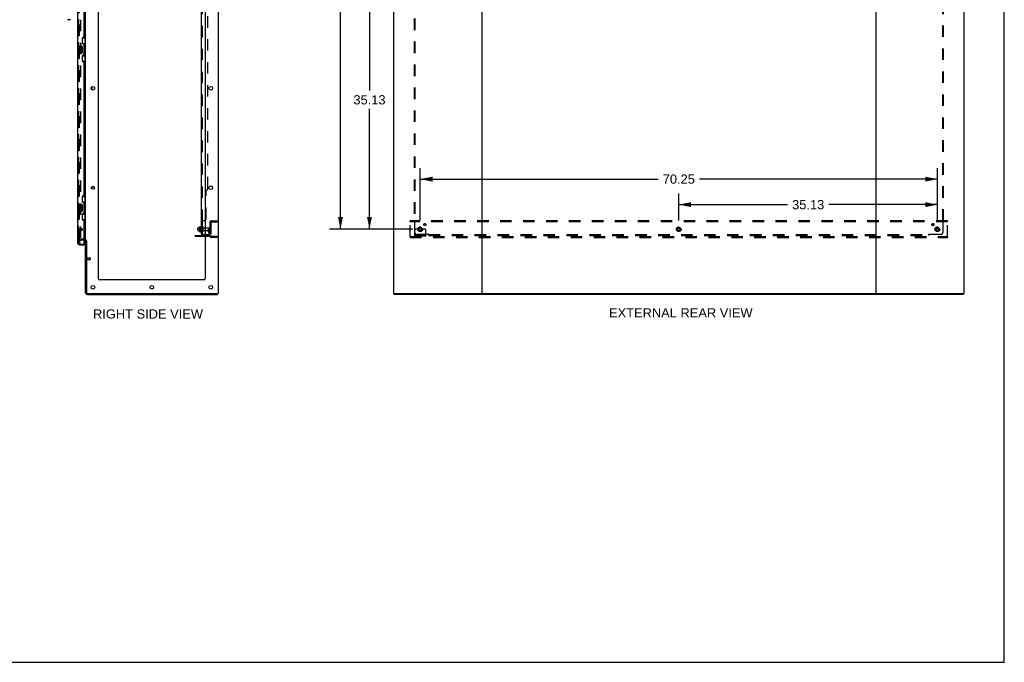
# Model space of a CAD drawing. Header units: inches. Extents: x 0 to 283, y 0 to 183.
# Tile 78 of 116: x 150 to 283, y 0 to 87. Entities that reach past the tile are written whole.
import ezdxf

# ---------------------------------------------------------------- set-up
doc = ezdxf.new("R2010")
doc.units = ezdxf.units.IN
doc.header["$LTSCALE"] = 15.583333
doc.header["$MEASUREMENT"] = 0
doc.linetypes.add('DOT', pattern=[0.2, 0.1, -0.1])
doc.linetypes.add('HIDDEN', pattern=[0.2, 0.1, -0.1])
doc.layers.get('0').update_dxf_attribs({"linetype": 'CONTINUOUS'})
for name, color, linetype in [('DEFAULT_2', 8, 'HIDDEN'), ('DIMENSIONS', 7, 'CONTINUOUS'), ('LEFTHAND_DOOR_ASSEMBLY', 7, 'CONTINUOUS'), ('RIGHTHAND_DOOR_ASSEMBLY', 7, 'CONTINUOUS'), ('SUBPANEL', 7, 'CONTINUOUS')]:
    doc.layers.add(name, color=color, linetype=linetype)
doc.styles.get("Standard").update_dxf_attribs({"font": 'arial.ttf'})
doc.dimstyles.new('DIMSTYLE_1', dxfattribs={"dimtxt": 1.25, "dimasz": 1.666667, "dimexe": 0.09, "dimexo": 0.07, "dimgap": 0.0375, "dimtad": 0, "dimtih": 1, "dimtoh": 1, "dimzin": 4, "dimdsep": 46, "dimtxsty": 'Standard', "dimblk": '_FILLED', "dimblk1": '_FILLED', "dimblk2": '_FILLED', "dimcen": 0.09, "dimadec": 3, "dimazin": 1, "dimtfac": 1, "dimtdec": 3, "dimtofl": 0, "dimtmove": 0, "dimatfit": 3, "dimldrblk": '_FILLED', "dimfxl": 0, "dimtolj": 1, "dimtzin": 4, "dimarcsym": 0})

# ---------------------------------------------------------------- blocks, each defined once
blk = doc.blocks.new('_FILLED')
at = {"color": 0, "linetype": 'ByBlock'}
blk.add_solid([(0, 0), (-1, 0.2), (-1, -0.2)], dxfattribs=at)
blk = doc.blocks.new('*D3')
at = {"layer": 'DIMENSIONS', "color": 2, "linetype": 'Continuous'}
for p, q in [((203, 93.91), (195.6, 93.91)), ((197.1, 93.91), (197.1, 77.6)), ((197.1, 58.79), (197.1, 75.1)), ((203, 58.79), (195.6, 58.79))]:
    blk.add_line(p, q, dxfattribs=at)
at = {"layer": 'DIMENSIONS', "color": 2, "linetype": 'Continuous', "xscale": 1.6666666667, "yscale": 1.6666666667, "zscale": 1.6666666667}
for p, rotation in [((197.1, 93.91), 90), ((197.1, 58.79), 270)]:
    blk.add_blockref('_FILLED', p, dxfattribs=dict(at, rotation=rotation))
at = {"layer": 'DIMENSIONS', "color": 2, "linetype": 'Continuous', "insert": (197.1, 76.97), "char_height": 1.25, "width": 4.368, "attachment_point": 2, "line_spacing_factor": 0.9}
blk.add_mtext('35.13', dxfattribs=at)
blk = doc.blocks.new('*D4')
at = {"layer": 'DIMENSIONS', "color": 2, "linetype": 'Continuous'}
for p, q in [((203, 129.04), (191.66, 129.04)), ((193.16, 129.04), (193.16, 97.45)), ((193.16, 58.79), (193.16, 94.95)), ((203, 58.79), (191.66, 58.79))]:
    blk.add_line(p, q, dxfattribs=at)
at = {"layer": 'DIMENSIONS', "color": 2, "linetype": 'Continuous', "xscale": 1.6666666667, "yscale": 1.6666666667, "zscale": 1.6666666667}
for p, rotation in [((193.16, 129.04), 90), ((193.16, 58.79), 270)]:
    blk.add_blockref('_FILLED', p, dxfattribs=dict(at, rotation=rotation))
at = {"layer": 'DIMENSIONS', "color": 2, "linetype": 'Continuous', "insert": (193.16, 96.82), "char_height": 1.25, "width": 4.368, "attachment_point": 2, "line_spacing_factor": 0.9}
blk.add_mtext('70.25', dxfattribs=at)
blk = doc.blocks.new('*D9')
at = {"layer": 'DIMENSIONS', "color": 2, "linetype": 'Continuous'}
for p, q in [((239.12, 59.95), (239.12, 63.62)), ((274.25, 59.95), (274.25, 63.62)), ((239.12, 62.12), (253.88, 62.12)), ((274.25, 62.12), (259.5, 62.12))]:
    blk.add_line(p, q, dxfattribs=at)
at = {"layer": 'DIMENSIONS', "color": 2, "linetype": 'Continuous', "xscale": 1.6666666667, "yscale": 1.6666666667, "zscale": 1.6666666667, "rotation": 180}
blk.add_blockref('_FILLED', (239.12, 62.12), dxfattribs=at)
at = {"layer": 'DIMENSIONS', "color": 2, "linetype": 'Continuous', "xscale": 1.6666666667, "yscale": 1.6666666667, "zscale": 1.6666666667}
blk.add_blockref('_FILLED', (274.25, 62.12), dxfattribs=at)
at = {"layer": 'DIMENSIONS', "color": 2, "linetype": 'Continuous', "insert": (256.69, 62.74), "char_height": 1.25, "width": 4.368, "attachment_point": 2, "line_spacing_factor": 0.9}
blk.add_mtext('35.13', dxfattribs=at)
blk = doc.blocks.new('*D10')
at = {"layer": 'DIMENSIONS', "color": 2, "linetype": 'Continuous'}
for p, q in [((204, 59.95), (204, 67.08)), ((274.25, 59.95), (274.25, 67.08)), ((204, 65.58), (236.32, 65.58)), ((274.25, 65.58), (241.93, 65.58))]:
    blk.add_line(p, q, dxfattribs=at)
at = {"layer": 'DIMENSIONS', "color": 2, "linetype": 'Continuous', "xscale": 1.6666666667, "yscale": 1.6666666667, "zscale": 1.6666666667, "rotation": 180}
blk.add_blockref('_FILLED', (204, 65.58), dxfattribs=at)
at = {"layer": 'DIMENSIONS', "color": 2, "linetype": 'Continuous', "xscale": 1.6666666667, "yscale": 1.6666666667, "zscale": 1.6666666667}
blk.add_blockref('_FILLED', (274.25, 65.58), dxfattribs=at)
at = {"layer": 'DIMENSIONS', "color": 2, "linetype": 'Continuous', "insert": (239.12, 66.21), "char_height": 1.25, "width": 4.368, "attachment_point": 2, "line_spacing_factor": 0.9}
blk.add_mtext('70.25', dxfattribs=at)

msp = doc.modelspace()

# ---------------------------------------------------------------- linework, layer by layer
at = {"color": 7, "linetype": 'Continuous'}
for p, q in [((283.333, 0), (283.333, 183.333)), ((176.536, 133.787), (176.536, 50.037)), ((200.375, 133.787), (200.375, 50.037)), ((212.375, 133.787), (212.375, 50.037)), ((265.875, 133.787), (265.875, 50.037)), ((277.875, 50.037), (277.875, 133.787)), ((158.536, 57.193), (158.536, 130.631)), ((160.286, 52.037), (160.286, 130.412)), ((174.786, 130.412), (174.786, 52.037)), ((159.411, 77.695), (159.411, 78.128)), ((159.411, 64.259), (159.411, 64.565)), ((173.786, 58.634), (173.786, 58.94)), ((173.816, 58.97), (173.95, 58.97)), ((173.95, 59.042), (173.95, 58.531)), ((173.971, 59.106), (174.189, 59.106)), ((174.216, 58.431), (174.216, 59.143)), ((174.517, 58.522), (174.517, 59.051)), ((174.579, 58.953), (174.786, 58.953)), ((173.411, 57.839), (173.411, 57.943)), ((173.411, 57.839), (174.786, 57.839)), ((173.816, 58.604), (173.95, 58.604)), ((173.97, 58.468), (173.971, 58.468)), ((173.971, 58.468), (174.189, 58.468)), ((174.198, 58.463), (174.198, 58.463)), ((174.579, 58.621), (174.786, 58.621)), ((158.411, 57.287), (158.332, 57.287)), ((158.536, 50.162), (158.536, 57.162)), ((158.661, 57.155), (158.661, 50.162)), ((174.661, 51.912), (160.411, 51.912)), ((158.786, 50.037), (176.536, 50.037)), ((158.786, 49.912), (176.473, 49.912)), ((176.473, 49.912), (176.473, 50.037)), ((200.375, 50.037), (212.29, 50.037)), ((200.437, 49.912), (200.437, 50.037)), ((277.812, 49.912), (200.437, 49.912)), ((212.46, 50.037), (265.79, 50.037)), ((265.96, 50.037), (277.875, 50.037)), ((277.812, 49.912), (277.812, 50.037)), ((0, 0), (283.333, 0))]:
    msp.add_line(p, q, dxfattribs=at)
at = {"color": 3, "linetype": 'Continuous'}
for p, q in [((173.411, 57.943), (174.786, 57.943)), ((212.46, 50.037), (212.29, 50.037)), ((265.96, 50.037), (265.79, 50.037))]:
    msp.add_line(p, q, dxfattribs=at)
at = {"color": 7, "linetype": 'Continuous'}
for points in [[(173.962, 59.1), (173.963, 59.101), (173.964, 59.103), (173.965, 59.104), (173.966, 59.105), (173.968, 59.105), (173.97, 59.106), (173.971, 59.106)], [(174.198, 59.111), (174.198, 59.111), (174.198, 59.11), (174.197, 59.11), (174.197, 59.11), (174.197, 59.11), (174.197, 59.109), (174.197, 59.109), (174.196, 59.109), (174.196, 59.108), (174.196, 59.108), (174.195, 59.108), (174.195, 59.107), (174.194, 59.107), (174.193, 59.107), (174.193, 59.106), (174.192, 59.106), (174.19, 59.106), (174.189, 59.106)], [(173.962, 58.474), (173.963, 58.472), (173.964, 58.471), (173.965, 58.47), (173.966, 58.469), (173.968, 58.468), (173.97, 58.468)], [(174.189, 58.468), (174.19, 58.468), (174.192, 58.468), (174.193, 58.467), (174.193, 58.467), (174.194, 58.467), (174.195, 58.466), (174.195, 58.466), (174.196, 58.466), (174.196, 58.465), (174.196, 58.465), (174.197, 58.465), (174.197, 58.464), (174.197, 58.464), (174.197, 58.464), (174.197, 58.463), (174.198, 58.463), (174.198, 58.463)]]:
    msp.add_lwpolyline(points, dxfattribs=at)
for centre, radius in [((159.536, 77.912), 0.25), ((175.536, 77.912), 0.25), ((159.536, 64.412), 0.198), ((175.536, 64.412), 0.25), ((159.536, 50.912), 0.25), ((167.536, 50.912), 0.25), ((175.536, 50.912), 0.25)]:
    msp.add_circle(centre, radius, dxfattribs=at)
for centre, radius, start, end in [((173.816, 58.94), 0.03, 90, 180), ((174.091, 59.042), 0.141, 156.05, 180), ((174.816, 58.787), 0.698, 149.33687, 152.3186), ((174.247, 59.121), 0.0384, 0, 145.55034), ((174.464, 59.051), 0.053, 0, 180), ((174.579, 59.015), 0.0625, 180, 270), ((173.816, 58.634), 0.03, 180, 270), ((174.091, 58.531), 0.141, 180, 203.95), ((174.816, 58.787), 0.698, 207.6814, 210.66313), ((174.247, 58.453), 0.0384, 214.44966, 360), ((174.464, 58.522), 0.053, 180, 360), ((174.579, 58.558), 0.0625, 90, 180), ((158.411, 57.162), 0.125, 0, 90), ((160.411, 52.037), 0.125, 180, 270), ((174.661, 52.037), 0.125, 270, 360), ((158.786, 50.162), 0.25, 180, 270), ((158.786, 50.162), 0.125, 180, 270)]:
    msp.add_arc(centre, radius, start, end, dxfattribs=at)
at = {"layer": 'DEFAULT_2', "color": 8, "linetype": 'HIDDEN'}
for p, q in [((157.723, 56.974), (157.723, 130.849)), ((157.848, 130.849), (157.848, 56.974)), ((173.95, 58.97), (174.411, 58.97)), ((174.411, 58.522), (174.411, 59.051)), ((174.786, 58.953), (175.381, 58.953)), ((175.411, 59.662), (175.411, 57.912)), ((175.536, 59.662), (175.536, 57.912)), ((175.661, 59.912), (176.411, 59.912)), ((175.661, 59.787), (176.411, 59.787)), ((175.935, 59.912), (175.935, 59.787)), ((176.411, 59.912), (176.411, 59.787)), ((202.625, 59.787), (202.625, 59.912)), ((275.625, 59.912), (202.625, 59.912)), ((202.625, 57.787), (202.625, 59.787)), ((275.625, 59.787), (202.625, 59.787)), ((212.187, 59.912), (212.187, 59.787)), ((212.562, 59.787), (212.562, 59.912)), ((265.687, 59.912), (265.687, 59.787)), ((266.062, 59.787), (266.062, 59.912)), ((275.625, 59.787), (275.625, 59.912)), ((275.625, 57.787), (275.625, 59.787)), ((173.658, 57.839), (173.658, 57.943)), ((173.914, 57.839), (173.914, 57.943)), ((173.95, 58.604), (174.411, 58.604)), ((174.786, 58.621), (175.381, 58.621)), ((174.786, 57.943), (175.164, 57.943)), ((174.786, 57.839), (175.164, 57.839)), ((175.217, 58.787), (175.307, 58.787)), ((175.217, 58.446), (175.217, 58.787)), ((175.321, 58.612), (175.217, 58.612)), ((175.238, 58.38), (175.287, 58.312)), ((175.307, 58.787), (175.411, 58.787)), ((175.307, 58.086), (175.307, 58.787)), ((175.321, 58.446), (175.321, 58.787)), ((175.322, 58.44), (175.371, 58.373)), ((175.411, 58.787), (175.371, 58.787)), ((176.411, 57.787), (175.661, 57.787)), ((176.411, 57.662), (175.661, 57.662)), ((175.935, 57.787), (175.935, 57.662)), ((176.411, 57.787), (176.411, 57.662)), ((202.625, 57.787), (202.625, 57.662)), ((202.625, 57.787), (275.625, 57.787)), ((202.625, 57.662), (275.625, 57.662)), ((203.25, 57.839), (203.25, 58.662)), ((204.75, 57.943), (203.25, 57.943)), ((204.75, 57.839), (203.25, 57.839)), ((203.464, 58.787), (203.375, 58.787)), ((203.586, 58.787), (203.464, 58.787)), ((203.497, 57.839), (203.497, 57.943)), ((203.825, 58.787), (203.586, 58.787)), ((203.753, 57.839), (203.753, 57.943)), ((204.175, 58.787), (204.414, 58.787)), ((204.247, 57.839), (204.247, 57.943)), ((204.536, 58.787), (204.414, 58.787)), ((204.503, 57.839), (204.503, 57.943)), ((204.625, 58.787), (204.536, 58.787)), ((204.75, 57.839), (204.75, 58.662)), ((212.187, 57.787), (212.187, 57.662)), ((212.562, 57.787), (212.562, 57.662)), ((265.687, 57.787), (265.687, 57.662)), ((266.062, 57.787), (266.062, 57.662)), ((275.625, 57.787), (275.625, 57.662)), ((157.848, 56.974), (157.723, 56.974)), ((157.723, 56.974), (157.848, 56.974)), ((158.411, 57.412), (157.911, 57.412)), ((158.411, 57.412), (157.911, 57.412)), ((158.332, 57.287), (157.911, 57.287)), ((158.704, 54.924), (158.704, 54.64)), ((158.704, 54.906), (159.151, 54.906)), ((159.161, 54.896), (159.161, 54.668)), ((158.704, 54.658), (159.151, 54.658))]:
    msp.add_line(p, q, dxfattribs=at)
for centre, radius in [((204, 58.787), 0.318), ((204, 58.787), 0.183), ((204, 58.787), 0.166), ((239.125, 58.787), 0.318), ((239.125, 58.787), 0.183), ((239.125, 58.787), 0.166), ((274.25, 58.787), 0.318), ((274.25, 58.787), 0.183), ((274.25, 58.787), 0.166)]:
    msp.add_circle(centre, radius, dxfattribs=at)
at = {"layer": 'DEFAULT_2', "color": 8, "linetype": 'DOT'}
for centre in [(204, 58.787), (239.125, 58.787), (274.25, 58.787)]:
    msp.add_circle(centre, 0.17, dxfattribs=at)
at = {"layer": 'DEFAULT_2', "color": 8, "linetype": 'HIDDEN'}
for centre, radius, start, end in [((175.381, 58.923), 0.03, 0, 90), ((175.661, 59.662), 0.25, 90, 180), ((175.661, 59.662), 0.125, 90, 180), ((175.164, 58.086), 0.246, 270, 360), ((175.164, 58.086), 0.142, 270, 360), ((175.331, 58.446), 0.114, 180, 215.75389), ((175.203, 58.251), 0.104, 0, 35.75389), ((175.331, 58.446), 0.01, 180, 215.75389), ((175.203, 58.251), 0.208, 0, 35.75389), ((175.381, 58.651), 0.03, 270, 360), ((175.661, 57.912), 0.25, 180, 270), ((175.661, 57.912), 0.125, 180, 270), ((203.375, 58.662), 0.125, 90, 180), ((204, 58.787), 0.175, 180, 360), ((204.625, 58.662), 0.125, 0, 90), ((157.911, 57.224), 0.188, 90, 180), ((157.911, 57.224), 0.0625, 90, 180), ((158.411, 57.162), 0.25, 0, 90), ((158.682, 54.924), 0.0215, 0, 180), ((159.151, 54.896), 0.01, 0, 90), ((158.682, 54.64), 0.0215, 180, 360), ((159.151, 54.668), 0.01, 270, 360)]:
    msp.add_arc(centre, radius, start, end, dxfattribs=at)
at = {"layer": 'LEFTHAND_DOOR_ASSEMBLY', "color": 8, "linetype": 'HIDDEN'}
for p, q in [((157.582, 56.908), (157.582, 130.915)), ((157.724, 56.766), (158.312, 56.766))]:
    msp.add_line(p, q, dxfattribs=at)
msp.add_arc((157.724, 56.908), 0.142, 180, 270, dxfattribs=at)
at = {"layer": 'RIGHTHAND_DOOR_ASSEMBLY', "color": 8, "linetype": 'HIDDEN'}
for p, q in [((157.582, 130.915), (157.582, 56.908)), ((157.625, 58.908), (157.625, 58.624)), ((157.625, 58.89), (158.072, 58.89)), ((158.082, 58.88), (158.082, 58.652)), ((157.625, 58.642), (158.072, 58.642)), ((157.724, 56.766), (158.312, 56.766))]:
    msp.add_line(p, q, dxfattribs=at)
at = {"layer": 'RIGHTHAND_DOOR_ASSEMBLY', "color": 3, "linetype": 'Continuous'}
for p, q in [((157.478, 83.662), (157.478, 104.162)), ((158.332, 84.869), (158.332, 102.954)), ((158.082, 84.679), (158.082, 84.059)), ((158.272, 84.809), (158.212, 84.809)), ((158.212, 83.929), (158.272, 83.929)), ((158.332, 82.454), (158.332, 83.869)), ((157.478, 62.162), (157.478, 82.662)), ((158.082, 82.264), (158.082, 81.644)), ((158.272, 82.394), (158.212, 82.394)), ((158.212, 81.514), (158.272, 81.514)), ((158.332, 63.369), (158.332, 81.454)), ((158.082, 63.179), (158.082, 62.559)), ((158.272, 63.309), (158.212, 63.309)), ((158.212, 62.429), (158.272, 62.429)), ((158.332, 60.954), (158.332, 62.369)), ((157.478, 56.908), (157.478, 61.162)), ((158.082, 60.764), (158.082, 60.144)), ((158.272, 60.894), (158.212, 60.894)), ((158.212, 60.014), (158.272, 60.014)), ((158.332, 56.786), (158.332, 59.954)), ((157.724, 56.662), (158.332, 56.662))]:
    msp.add_line(p, q, dxfattribs=at)
at = {"layer": 'RIGHTHAND_DOOR_ASSEMBLY', "color": 7, "linetype": 'Continuous'}
for p, q in [((156.415, 87.219), (156.132, 87.219)), ((158.095, 84.737), (158.536, 84.737)), ((158.132, 83.957), (158.132, 84.737)), ((158.497, 83.712), (158.497, 84.737)), ((157.418, 83.647), (157.418, 82.677)), ((157.433, 83.662), (157.973, 83.662)), ((157.683, 83.508), (157.621, 83.508)), ((157.621, 83.508), (157.621, 83.277)), ((157.621, 83.277), (157.882, 83.277)), ((157.683, 83.047), (157.621, 83.047)), ((157.621, 83.047), (157.621, 82.91)), ((157.691, 83.241), (157.634, 83.266)), ((157.683, 83.34), (157.683, 83.508)), ((157.746, 83.34), (157.683, 83.34)), ((157.683, 82.91), (157.683, 83.047)), ((157.807, 83.476), (157.746, 83.476)), ((157.746, 83.476), (157.746, 83.34)), ((157.746, 82.952), (157.746, 82.91)), ((157.807, 83.34), (157.807, 83.476)), ((157.872, 83.34), (157.807, 83.34)), ((157.807, 82.89), (157.807, 82.959)), ((157.882, 83.277), (157.855, 83.258)), ((157.935, 83.508), (157.872, 83.508)), ((157.872, 83.508), (157.872, 83.34)), ((157.872, 82.952), (157.872, 82.816)), ((157.917, 83.277), (157.935, 83.277)), ((157.935, 83.277), (157.935, 83.508)), ((157.935, 82.816), (157.935, 82.952)), ((158.073, 83.562), (158.073, 82.762)), ((158.132, 84.002), (158.359, 84.002)), ((158.359, 82.322), (158.359, 84.002)), ((158.396, 83.763), (158.396, 83.742)), ((158.518, 83.712), (158.396, 83.712)), ((158.396, 83.712), (158.396, 82.612)), ((158.518, 82.612), (158.518, 83.712)), ((157.973, 82.662), (157.433, 82.662)), ((157.872, 82.816), (157.935, 82.816)), ((158.095, 81.587), (158.536, 81.587)), ((158.132, 81.587), (158.132, 82.367)), ((158.132, 82.322), (158.359, 82.322)), ((158.518, 82.612), (158.396, 82.612)), ((158.396, 82.582), (158.396, 82.561)), ((158.497, 81.587), (158.497, 82.612)), ((158.095, 63.237), (158.536, 63.237)), ((158.132, 62.457), (158.132, 63.237)), ((158.497, 62.212), (158.497, 63.237)), ((157.418, 62.147), (157.418, 61.177)), ((157.433, 62.162), (157.973, 62.162)), ((157.683, 62.008), (157.621, 62.008)), ((157.621, 62.008), (157.621, 61.777)), ((157.621, 61.777), (157.882, 61.777)), ((157.683, 61.547), (157.621, 61.547)), ((157.621, 61.547), (157.621, 61.41)), ((157.691, 61.741), (157.634, 61.766)), ((157.683, 61.84), (157.683, 62.008)), ((157.746, 61.84), (157.683, 61.84)), ((157.683, 61.41), (157.683, 61.547)), ((157.807, 61.976), (157.746, 61.976)), ((157.746, 61.976), (157.746, 61.84)), ((157.807, 61.84), (157.807, 61.976)), ((157.872, 61.84), (157.807, 61.84)), ((157.882, 61.777), (157.855, 61.758)), ((157.935, 62.008), (157.872, 62.008)), ((157.872, 62.008), (157.872, 61.84)), ((157.917, 61.777), (157.935, 61.777)), ((157.935, 61.777), (157.935, 62.008)), ((158.073, 62.062), (158.073, 61.262)), ((158.132, 62.502), (158.359, 62.502)), ((158.359, 60.822), (158.359, 62.502)), ((158.396, 62.263), (158.396, 62.242)), ((158.518, 62.212), (158.396, 62.212)), ((158.396, 62.212), (158.396, 61.112)), ((158.518, 61.112), (158.518, 62.212)), ((157.973, 61.162), (157.433, 61.162)), ((157.746, 61.452), (157.746, 61.41)), ((157.807, 61.39), (157.807, 61.459)), ((157.872, 61.452), (157.872, 61.316)), ((157.872, 61.316), (157.935, 61.316)), ((157.935, 61.316), (157.935, 61.452)), ((158.132, 60.087), (158.132, 60.867)), ((158.132, 60.822), (158.359, 60.822)), ((158.518, 61.112), (158.396, 61.112)), ((158.396, 61.082), (158.396, 61.061)), ((158.497, 60.087), (158.497, 61.112)), ((158.095, 60.087), (158.536, 60.087)), ((158.312, 56.766), (158.332, 56.766)), ((158.332, 56.766), (158.332, 56.662))]:
    msp.add_line(p, q, dxfattribs=at)
for points in [[(158.066, 83.598), (158.068, 83.592), (158.069, 83.586), (158.071, 83.58), (158.072, 83.574), (158.072, 83.568), (158.073, 83.562)], [(158.323, 83.901), (158.325, 83.904), (158.33, 83.913), (158.335, 83.921), (158.339, 83.928), (158.343, 83.935), (158.347, 83.941), (158.35, 83.947), (158.352, 83.953), (158.354, 83.958), (158.356, 83.963), (158.357, 83.967), (158.358, 83.971), (158.358, 83.975), (158.359, 83.978)], [(158.073, 82.762), (158.072, 82.756), (158.072, 82.749), (158.071, 82.743), (158.069, 82.737), (158.068, 82.731), (158.066, 82.726)], [(158.359, 82.346), (158.358, 82.349), (158.358, 82.353), (158.357, 82.357), (158.356, 82.361), (158.354, 82.366), (158.352, 82.371), (158.35, 82.376), (158.347, 82.382), (158.343, 82.389), (158.339, 82.396), (158.335, 82.403), (158.33, 82.411), (158.325, 82.419), (158.323, 82.423)], [(158.066, 62.098), (158.068, 62.092), (158.069, 62.086), (158.071, 62.08), (158.072, 62.074), (158.072, 62.068), (158.073, 62.062)], [(158.323, 62.401), (158.325, 62.404), (158.33, 62.413), (158.335, 62.421), (158.339, 62.428), (158.343, 62.435), (158.347, 62.441), (158.35, 62.447), (158.352, 62.453), (158.354, 62.458), (158.356, 62.463), (158.357, 62.467), (158.358, 62.471), (158.358, 62.475), (158.359, 62.478)], [(158.073, 61.262), (158.072, 61.256), (158.072, 61.249), (158.071, 61.243), (158.069, 61.237), (158.068, 61.231), (158.066, 61.226)], [(158.359, 60.846), (158.358, 60.849), (158.358, 60.853), (158.357, 60.857), (158.356, 60.861), (158.354, 60.866), (158.352, 60.871), (158.35, 60.876), (158.347, 60.882), (158.343, 60.889), (158.339, 60.896), (158.335, 60.903), (158.33, 60.911), (158.325, 60.919), (158.323, 60.923)]]:
    msp.add_lwpolyline(points, dxfattribs=at)
for centre, radius, start, end in [((156.132, 87.298), 0.0787, 225, 270), ((156.415, 87.298), 0.0787, 270, 360), ((157.433, 83.647), 0.015, 90, 180), ((157.778, 83.204), 0.157, 156.59665, 341.87913), ((157.778, 83.204), 0.0943, 156.59665, 35.11217), ((157.841, 82.952), 0.0943, 0, 180), ((157.841, 82.947), 0.0362, 83.42855, 161.76278), ((157.841, 82.952), 0.0314, 0, 81.22946), ((157.778, 83.204), 0.157, 25.73705, 27.8532), ((157.781, 83.204), 0.154, 341.41988, 26.19629), ((157.973, 83.562), 0.1, 21.20502, 90), ((157.433, 82.677), 0.015, 180, 270), ((157.715, 82.91), 0.0943, 180, 248.67039), ((157.715, 82.91), 0.0943, 248.69989, 347.43379), ((157.715, 82.91), 0.0314, 180, 0.04847), ((157.973, 82.762), 0.1, 270, 338.79459), ((157.433, 62.147), 0.015, 90, 180), ((157.778, 61.704), 0.157, 156.59665, 341.87913), ((157.778, 61.704), 0.0943, 156.59665, 35.11217), ((157.841, 61.452), 0.0943, 0, 180), ((157.778, 61.704), 0.157, 25.73705, 27.8532), ((157.781, 61.704), 0.154, 341.41988, 26.19629), ((157.973, 62.062), 0.1, 21.20502, 90), ((157.433, 61.177), 0.015, 180, 270), ((157.715, 61.41), 0.0943, 180, 248.67039), ((157.715, 61.41), 0.0943, 248.69989, 347.43379), ((157.715, 61.41), 0.0314, 180, 0.04847), ((157.841, 61.447), 0.0362, 83.42855, 161.76278), ((157.841, 61.452), 0.0314, 0, 81.22946), ((157.973, 61.262), 0.1, 270, 338.79459)]:
    msp.add_arc(centre, radius, start, end, dxfattribs=at)
at = {"layer": 'RIGHTHAND_DOOR_ASSEMBLY', "color": 3, "linetype": 'Continuous'}
for centre, radius, start, end in [((158.212, 84.679), 0.13, 90, 180), ((158.272, 84.869), 0.06, 270, 360), ((158.212, 84.059), 0.13, 180, 270), ((158.272, 83.869), 0.06, 0, 90), ((158.212, 82.264), 0.13, 90, 180), ((158.212, 81.644), 0.13, 180, 270), ((158.272, 82.454), 0.06, 270, 360), ((158.272, 81.454), 0.06, 0, 90), ((158.212, 63.179), 0.13, 90, 180), ((158.272, 63.369), 0.06, 270, 360), ((158.212, 62.559), 0.13, 180, 270), ((158.272, 62.369), 0.06, 0, 90), ((158.212, 60.764), 0.13, 90, 180), ((158.272, 60.954), 0.06, 270, 360), ((158.212, 60.144), 0.13, 180, 270), ((158.272, 59.954), 0.06, 0, 90), ((157.724, 56.908), 0.246, 180, 270), ((158.312, 56.786), 0.02, 270, 360)]:
    msp.add_arc(centre, radius, start, end, dxfattribs=at)
at = {"layer": 'RIGHTHAND_DOOR_ASSEMBLY', "color": 8, "linetype": 'HIDDEN'}
for centre, radius, start, end in [((157.603, 58.908), 0.0215, 0, 180), ((158.072, 58.88), 0.01, 0, 90), ((157.603, 58.624), 0.0215, 180, 360), ((158.072, 58.652), 0.01, 270, 360), ((157.724, 56.908), 0.142, 180, 270)]:
    msp.add_arc(centre, radius, start, end, dxfattribs=at)
at = {"layer": 'RIGHTHAND_DOOR_ASSEMBLY', "color": 7, "linetype": 'Continuous'}
for centre, start_param, end_param in [((158.291, 83.752), -1.5140098, -0.699287), ((158.291, 83.752), -2.4423057, -1.6275828), ((158.291, 82.571), -1.5140098, -0.699287), ((158.291, 82.571), -2.4423057, -1.6275828), ((158.291, 62.252), -1.5140098, -0.699287), ((158.291, 62.252), -2.4423057, -1.6275828), ((158.291, 61.071), -1.5140098, -0.699287), ((158.291, 61.071), -2.4423057, -1.6275828)]:
    msp.add_ellipse(centre, major_axis=(0, 0.18), ratio=0.5794935, start_param=start_param, end_param=end_param, dxfattribs=at)
at = {"layer": 'SUBPANEL', "color": 3, "linetype": 'Continuous'}
for p, q in [((174.286, 58.068), (174.286, 129.756)), ((174.34, 59.943), (174.661, 59.943))]:
    msp.add_line(p, q, dxfattribs=at)
at = {"layer": 'SUBPANEL', "color": 8, "linetype": 'HIDDEN'}
for p, q in [((174.411, 59.908), (174.411, 127.916)), ((203.156, 127.881), (203.156, 59.943)), ((203.281, 127.881), (203.281, 59.943)), ((274.969, 59.943), (274.969, 127.881)), ((275.094, 59.943), (275.094, 127.881)), ((175.161, 64.318), (175.161, 123.506)), ((174.911, 60.193), (174.911, 64.068)), ((203.281, 64.068), (203.156, 64.068)), ((274.969, 64.068), (275.094, 64.068)), ((174.411, 59.546), (174.286, 59.546)), ((174.411, 59.265), (174.286, 59.265)), ((174.411, 59.037), (174.286, 59.037)), ((174.337, 59.941), (174.335, 59.94)), ((174.411, 59.909), (174.411, 59.908)), ((174.417, 59.917), (174.415, 59.916)), ((174.43, 59.928), (174.429, 59.926)), ((203.156, 59.943), (203.322, 59.943)), ((203.262, 59.926), (203.27, 59.919)), ((203.281, 58.318), (203.281, 59.908)), ((274.928, 59.943), (275.094, 59.943)), ((274.969, 59.908), (274.969, 58.318)), ((174.411, 58.537), (174.286, 58.537)), ((174.386, 58.068), (174.436, 58.109)), ((174.411, 58.07), (174.411, 58.068)), ((175.161, 57.943), (174.523, 57.943)), ((174.786, 58.068), (175.161, 58.068)), ((174.911, 58.068), (174.911, 57.943)), ((175.161, 58.068), (175.161, 57.943)), ((205.121, 58.068), (203.531, 58.068)), ((205.156, 57.943), (205.156, 58.109)), ((205.156, 58.068), (273.094, 58.068)), ((205.156, 57.943), (273.094, 57.943)), ((209.281, 58.068), (209.281, 57.943)), ((268.969, 58.068), (268.969, 57.943)), ((273.094, 57.943), (273.094, 58.109)), ((273.111, 58.049), (273.118, 58.057)), ((274.719, 58.068), (273.129, 58.068))]:
    msp.add_line(p, q, dxfattribs=at)
at = {"layer": 'SUBPANEL', "color": 7, "linetype": 'Continuous'}
for p, q in [((174.411, 59.908), (174.286, 59.908)), ((174.411, 58.068), (174.411, 59.908)), ((174.411, 58.068), (174.286, 58.068)), ((174.34, 58.03), (174.386, 58.068)), ((174.523, 58.068), (174.786, 58.068))]:
    msp.add_line(p, q, dxfattribs=at)
at = {"layer": 'SUBPANEL', "color": 3, "linetype": 'Continuous'}
for points in [[(174.32, 59.933), (174.312, 59.929), (174.309, 59.928), (174.305, 59.926), (174.301, 59.924), (174.298, 59.923), (174.295, 59.921), (174.292, 59.919), (174.29, 59.917), (174.288, 59.915), (174.287, 59.913), (174.286, 59.911), (174.286, 59.909), (174.286, 59.908)], [(174.34, 59.943), (174.337, 59.941), (174.335, 59.94), (174.331, 59.938), (174.328, 59.936), (174.324, 59.934), (174.32, 59.933)], [(174.309, 58.048), (174.305, 58.049), (174.301, 58.051), (174.298, 58.053), (174.295, 58.055), (174.292, 58.057), (174.29, 58.059), (174.288, 58.061), (174.287, 58.063), (174.286, 58.065), (174.286, 58.066), (174.286, 58.068)], [(174.34, 58.03), (174.337, 58.032), (174.335, 58.034), (174.331, 58.037), (174.328, 58.039), (174.324, 58.041), (174.32, 58.043), (174.316, 58.044), (174.309, 58.048)]]:
    msp.add_lwpolyline(points, dxfattribs=at)
at = {"layer": 'SUBPANEL', "color": 8, "linetype": 'HIDDEN'}
for points in [[(174.286, 59.911), (174.286, 59.909), (174.286, 59.908)], [(174.295, 59.921), (174.292, 59.919), (174.29, 59.917), (174.288, 59.915), (174.287, 59.913)], [(174.413, 59.914), (174.412, 59.913), (174.411, 59.911), (174.411, 59.909)], [(174.436, 59.936), (174.436, 59.934), (174.435, 59.932), (174.433, 59.931), (174.432, 59.929)], [(174.436, 59.943), (174.437, 59.941), (174.437, 59.939), (174.437, 59.937)], [(203.243, 59.943), (203.245, 59.941), (203.247, 59.94), (203.25, 59.938), (203.252, 59.936), (203.254, 59.934), (203.256, 59.933), (203.257, 59.931), (203.259, 59.929), (203.261, 59.928), (203.262, 59.926)], [(203.27, 59.919), (203.272, 59.917), (203.274, 59.915), (203.276, 59.913), (203.278, 59.911), (203.279, 59.909), (203.281, 59.908)], [(203.295, 59.917), (203.292, 59.916), (203.29, 59.914), (203.287, 59.913), (203.285, 59.911), (203.283, 59.909), (203.281, 59.908)], [(203.322, 59.943), (203.321, 59.941), (203.32, 59.939), (203.319, 59.937), (203.318, 59.936), (203.317, 59.934), (203.316, 59.932), (203.314, 59.931), (203.312, 59.929), (203.311, 59.928), (203.309, 59.926), (203.307, 59.925), (203.304, 59.923), (203.302, 59.922), (203.3, 59.92), (203.295, 59.917)], [(274.928, 59.943), (274.928, 59.941), (274.929, 59.939), (274.93, 59.937), (274.931, 59.936), (274.933, 59.934), (274.934, 59.932), (274.936, 59.931), (274.937, 59.929), (274.939, 59.928), (274.941, 59.926), (274.943, 59.925), (274.945, 59.923), (274.948, 59.922), (274.95, 59.92)], [(274.95, 59.92), (274.955, 59.917), (274.957, 59.916), (274.96, 59.914), (274.962, 59.913), (274.965, 59.911), (274.967, 59.909), (274.969, 59.908)], [(274.982, 59.921), (274.98, 59.919), (274.978, 59.917), (274.976, 59.915), (274.974, 59.913), (274.972, 59.911), (274.97, 59.909), (274.969, 59.908)], [(275.007, 59.943), (275.005, 59.941), (275.002, 59.94), (275, 59.938), (274.998, 59.936), (274.996, 59.934), (274.994, 59.933), (274.992, 59.931), (274.991, 59.929), (274.989, 59.928), (274.987, 59.926), (274.982, 59.921)], [(174.415, 58.091), (174.415, 58.091), (174.415, 58.091), (174.415, 58.091), (174.414, 58.091), (174.414, 58.091), (174.414, 58.09), (174.413, 58.09), (174.413, 58.09), (174.412, 58.089), (174.411, 58.089), (174.411, 58.089), (174.41, 58.088), (174.41, 58.088), (174.409, 58.088), (174.408, 58.087), (174.408, 58.087), (174.407, 58.087), (174.406, 58.086), (174.405, 58.086), (174.405, 58.085), (174.404, 58.085), (174.403, 58.085), (174.402, 58.084), (174.402, 58.084), (174.401, 58.084), (174.4, 58.083), (174.399, 58.083), (174.398, 58.082), (174.397, 58.082), (174.397, 58.082), (174.396, 58.081), (174.395, 58.081), (174.394, 58.08), (174.393, 58.08), (174.392, 58.08), (174.391, 58.079), (174.39, 58.079), (174.389, 58.078), (174.388, 58.078), (174.387, 58.078), (174.386, 58.077), (174.385, 58.077), (174.384, 58.077), (174.383, 58.076), (174.382, 58.076), (174.381, 58.075), (174.38, 58.075), (174.379, 58.075), (174.378, 58.074), (174.377, 58.074), (174.376, 58.074), (174.374, 58.073), (174.373, 58.073), (174.372, 58.073), (174.371, 58.072), (174.37, 58.072), (174.369, 58.072), (174.368, 58.072), (174.367, 58.071), (174.367, 58.071), (174.366, 58.071), (174.365, 58.071), (174.364, 58.07), (174.363, 58.07), (174.362, 58.07), (174.361, 58.07), (174.36, 58.07), (174.359, 58.069), (174.358, 58.069), (174.358, 58.069), (174.357, 58.069), (174.356, 58.069), (174.355, 58.069), (174.354, 58.068), (174.354, 58.068), (174.353, 58.068), (174.352, 58.068), (174.352, 58.068), (174.351, 58.068), (174.351, 58.068)], [(174.351, 58.068), (174.351, 58.068), (174.351, 58.068), (174.351, 58.068), (174.351, 58.068), (174.351, 58.068), (174.352, 58.068), (174.352, 58.068), (174.353, 58.068), (174.353, 58.068), (174.354, 58.068)], [(174.411, 58.088), (174.411, 58.089), (174.412, 58.089), (174.412, 58.089), (174.413, 58.09), (174.413, 58.09), (174.414, 58.09), (174.414, 58.091), (174.414, 58.091), (174.415, 58.091), (174.415, 58.091)], [(205.133, 58.087), (205.13, 58.082), (205.129, 58.079), (205.127, 58.077), (205.126, 58.074), (205.124, 58.072), (205.122, 58.07), (205.121, 58.068)], [(205.134, 58.055), (205.132, 58.057), (205.13, 58.059), (205.128, 58.061), (205.126, 58.063), (205.124, 58.065), (205.122, 58.066), (205.121, 58.068)], [(205.156, 58.109), (205.154, 58.108), (205.152, 58.107), (205.15, 58.106), (205.149, 58.105), (205.147, 58.104), (205.145, 58.103), (205.144, 58.101), (205.142, 58.099), (205.141, 58.098), (205.139, 58.096), (205.138, 58.094), (205.136, 58.091), (205.135, 58.089), (205.133, 58.087)], [(205.156, 58.03), (205.154, 58.032), (205.153, 58.034), (205.151, 58.037), (205.149, 58.039), (205.147, 58.041), (205.146, 58.043), (205.144, 58.044), (205.142, 58.046), (205.141, 58.048), (205.139, 58.049), (205.134, 58.055)], [(273.094, 58.109), (273.096, 58.108), (273.097, 58.107), (273.099, 58.106), (273.101, 58.105), (273.103, 58.104), (273.104, 58.103), (273.106, 58.101), (273.108, 58.099), (273.109, 58.098), (273.111, 58.096), (273.112, 58.094), (273.114, 58.091), (273.115, 58.089), (273.116, 58.087), (273.119, 58.082)], [(273.094, 58.03), (273.095, 58.032), (273.097, 58.034), (273.099, 58.037), (273.101, 58.039), (273.102, 58.041), (273.104, 58.043), (273.106, 58.044), (273.107, 58.046), (273.109, 58.048), (273.111, 58.049)], [(273.118, 58.057), (273.12, 58.059), (273.122, 58.061), (273.124, 58.063), (273.126, 58.065), (273.127, 58.066), (273.129, 58.068)], [(273.119, 58.082), (273.121, 58.079), (273.123, 58.077), (273.124, 58.074), (273.126, 58.072), (273.127, 58.07), (273.129, 58.068)]]:
    msp.add_lwpolyline(points, dxfattribs=at)
at = {"layer": 'SUBPANEL', "color": 7, "linetype": 'Continuous'}
for points in [[(174.425, 59.923), (174.421, 59.92), (174.419, 59.919), (174.417, 59.917), (174.415, 59.916), (174.413, 59.914), (174.412, 59.913), (174.411, 59.911), (174.411, 59.909), (174.411, 59.908)], [(174.436, 59.943), (174.437, 59.941), (174.437, 59.939), (174.437, 59.937), (174.436, 59.936), (174.436, 59.934), (174.435, 59.932), (174.433, 59.931), (174.432, 59.929), (174.43, 59.928), (174.429, 59.926), (174.427, 59.925), (174.425, 59.923)], [(174.415, 58.079), (174.413, 58.077), (174.412, 58.074), (174.411, 58.072), (174.411, 58.07)], [(174.429, 58.096), (174.425, 58.091), (174.423, 58.089), (174.421, 58.087), (174.419, 58.084), (174.417, 58.082), (174.415, 58.079)], [(174.436, 58.109), (174.437, 58.108), (174.437, 58.107), (174.437, 58.106), (174.436, 58.105), (174.436, 58.104), (174.435, 58.103), (174.433, 58.101), (174.432, 58.099), (174.43, 58.098), (174.429, 58.096)]]:
    msp.add_lwpolyline(points, dxfattribs=at)
at = {"layer": 'SUBPANEL', "color": 8, "linetype": 'HIDDEN'}
for centre, radius in [((204, 58.787), 0.25), ((204.619, 59.406), 0.141), ((239.125, 58.787), 0.25), ((273.631, 59.406), 0.141), ((274.25, 58.787), 0.25)]:
    msp.add_circle(centre, radius, dxfattribs=at)
for centre, radius, start, end in [((174.911, 64.318), 0.25, 270, 360), ((174.661, 60.193), 0.25, 300, 360), ((174.523, 58.18), 0.237, 180, 219.43415), ((203.531, 58.318), 0.25, 180, 270), ((274.719, 58.318), 0.25, 270, 360)]:
    msp.add_arc(centre, radius, start, end, dxfattribs=at)
at = {"layer": 'SUBPANEL', "color": 3, "linetype": 'Continuous'}
for centre, radius, start, end in [((174.661, 60.193), 0.25, 270, 300), ((174.523, 58.18), 0.237, 219.43415, 270)]:
    msp.add_arc(centre, radius, start, end, dxfattribs=at)
at = {"layer": 'SUBPANEL', "color": 7, "linetype": 'Continuous'}
msp.add_arc((174.523, 58.18), 0.112, 180, 270, dxfattribs=at)

# ---------------------------------------------------------------- texts
at = {"layer": 'DIMENSIONS', "color": 2, "linetype": 'Continuous', "char_height": 1.25, "attachment_point": 2, "line_spacing_factor": 0.9}
for s, insert, width in [('RIGHT SIDE VIEW', (167.016, 47.903), 14.90706), ('EXTERNAL REAR VIEW', (239.392, 48.06), 19.46097)]:
    msp.add_mtext(s, dxfattribs=dict(at, insert=insert, width=width))

# ---------------------------------------------------------------- dimensions: what is measured, and where the dimension line sits
at = {"layer": 'DIMENSIONS', "color": 2, "linetype": 'Continuous'}
for base, p1, p2, angle, picture, middle in [((193.165, 58.787), (203.069, 129.037), (203.069, 58.787), 270, '*D4', (193.169, 96.19)), ((197.096294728, 58.786836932), (203.069193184, 93.911836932), (203.069193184, 58.786836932), 270, '*D3', (197.09364624, 76.342369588)), ((239.12485985, 62.119609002), (274.24985985, 59.883503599), (239.12485985, 59.883503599), 180, '*D9', (256.684712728, 62.112638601))]:
    dim = msp.add_linear_dim(base=base, p1=p1, p2=p2, angle=angle, dimstyle='DIMSTYLE_1', dxfattribs=at)
    dim.commit()
    dim.dimension.update_dxf_attribs({"geometry": picture, "text_midpoint": middle, "dimtype": 160})
dim = msp.add_linear_dim(base=(274.25, 65.584), p1=(204, 59.884), p2=(274.25, 59.884), dimstyle='DIMSTYLE_1', dxfattribs=at)
dim.commit()
dim.dimension.update_dxf_attribs({"geometry": '*D10', "text_midpoint": (239.129, 65.577), "dimtype": 160})

doc.saveas('drawing.dxf')
